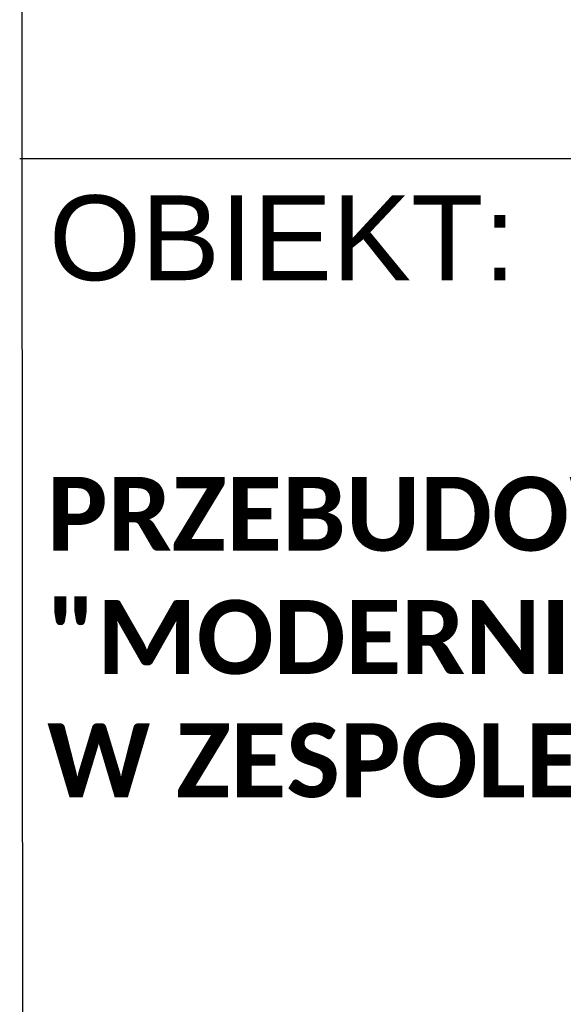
# Model space of a CAD drawing. Header units: millimetres. Extents: x 526 to 736, y -272 to 25.
# Tile 5 of 8: x 643 to 654, y -236 to -216. Entities that reach past the tile are written whole.
import ezdxf

# ---------------------------------------------------------------- set-up
doc = ezdxf.new("R2010")
doc.units = ezdxf.units.MM
doc.layers.add('PDF_A-TABELKA', color=7, linetype='Continuous')
doc.layers.add('PDF_Text', color=7, linetype='Continuous')
doc.styles.add('PDF Arial-BoldMT', font='arial.ttf')
doc.styles.add('PDF ArialMT', font='arial.ttf')

msp = doc.modelspace()

# ---------------------------------------------------------------- linework, layer by layer
at = {"layer": 'PDF_A-TABELKA', "lineweight": 25}
for points in [[(642.93, -267.33), (642.888, -207.355)], [(731.378, -218.48), (642.845, -218.48)]]:
    msp.add_lwpolyline(points, dxfattribs=at)

# ---------------------------------------------------------------- texts
at = {"layer": 'PDF_Text', "insert": (643.438, -220.095), "char_height": 1.7217, "attachment_point": 4, "style": 'PDF ArialMT'}
msp.add_mtext('OBIEKT:', dxfattribs=at)
at = {"layer": 'PDF_Text', "insert": (643.401, -228.192), "char_height": 1.5, "width": 74.06373, "attachment_point": 4, "style": 'PDF Arial-BoldMT'}
msp.add_mtext('\\pxb0.25,a0.25;{\\fCalibri|b1|i0|c238|p34;PRZEBUDOWA I ROZBUDOWA POMIESZCZEŃ SOR-U W RAMACH PROJEKTU^J"MODERNIZACJA I DOPOSAŻENIE SZPITALNEGO ODDZIAŁU RATUNKOWEGO W ZESPOLE OPIEKI ZDROWOTNEJ W OLEŚNIE".}', dxfattribs=at)

doc.saveas('drawing.dxf')
